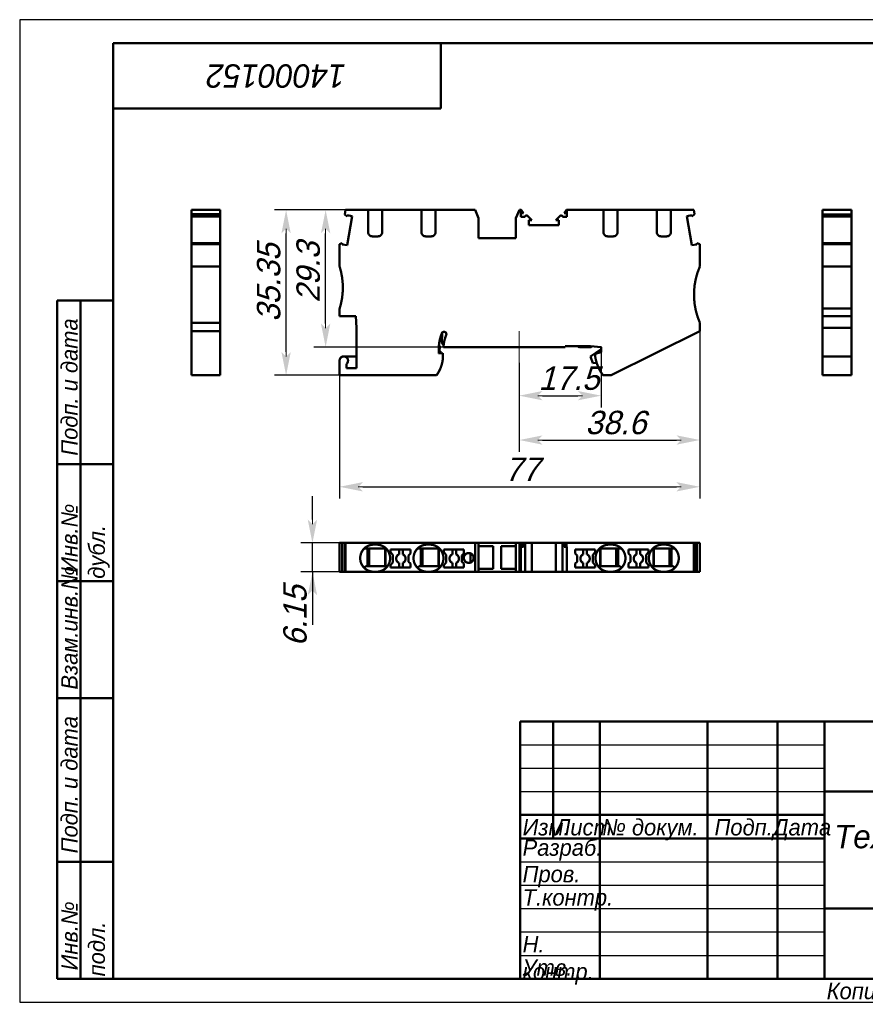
# Model space of a CAD drawing. Header units: millimetres. Extents: x 0 to 297, y 0 to 210.
# Tile 1 of 2: x 0 to 181, y 0 to 210. Entities that reach past the tile are written whole.
import ezdxf

# ---------------------------------------------------------------- set-up
doc = ezdxf.new("R2010")
doc.units = ezdxf.units.MM
doc.styles.add('TextStyle_1', font='T-FLEX Type A.TTF', dxfattribs={"oblique": 15, "height": 5})
doc.dimstyles.new('DIM_ST_1', dxfattribs={"dimtxt": 5, "dimasz": 5, "dimexe": 2.5, "dimexo": 0, "dimtad": 1, "dimrnd": 0.01, "dimdsep": 46, "dimtxsty": 'TextStyle_1', "dimblk": 'Arrow_3_C7_Status', "dimcen": 0.09, "dimclrd": 7, "dimclre": 7, "dimclrt": 7, "dimazin": 0, "dimtfac": 1, "dimtdec": 0, "dimtmove": 0, "dimatfit": 0, "dimldrblk": 'NONE', "dimfxl": 1, "dimtvp": 1, "dimtolj": 1, "dimarcsym": 0})
doc.dimstyles.new('DIM_ST_2', dxfattribs={"dimtxt": 5, "dimasz": 5, "dimexe": 2.5, "dimexo": 0, "dimtad": 1, "dimrnd": 0.01, "dimdsep": 46, "dimtxsty": 'TextStyle_1', "dimblk": 'Arrow_3_C7_Status', "dimcen": 0.09, "dimclrd": 7, "dimclre": 7, "dimclrt": 7, "dimazin": 0, "dimtfac": 1, "dimtdec": 0, "dimtmove": 0, "dimatfit": 0, "dimldrblk": 'NONE', "dimfxl": 1, "dimtvp": 1, "dimtolj": 1, "dimarcsym": 0})

# ---------------------------------------------------------------- blocks, each defined once
blk = doc.blocks.new('Arrow_3_C7_Status')
at = {"color": 7, "lineweight": 0, "flags": 128}
blk.add_lwpolyline([(-1, 0), (-0.8, 0)], dxfattribs=at)
at = {"color": 7}
blk.add_solid([(-1, -0.2), (0, 0), (-0.8, 0), (-1, 0.2)], dxfattribs=at)
blk = doc.blocks.new('*D5')
at = {"color": 7, "lineweight": -2}
for p, q in [((145.38, 145.23), (145.38, 117.65)), ((106.78, 136.67), (106.78, 117.65)), ((111.78, 120.15), (140.38, 120.15))]:
    blk.add_line(p, q, dxfattribs=at)
at = {"layer": 'Defpoints', "color": 0}
for p in [(145.38, 145.23), (106.78, 136.67), (145.38, 120.15)]:
    blk.add_point(p, dxfattribs=at)
at = {"color": 7, "lineweight": -2, "xscale": 5, "yscale": 5, "zscale": 5}
for p, rotation in [((106.78, 120.15), 180), ((145.38, 120.15), 360)]:
    blk.add_blockref('Arrow_3_C7_Status', p, dxfattribs=dict(at, rotation=rotation))
blk = doc.blocks.new('_None')
blk = doc.blocks.new('*D6')
at = {"color": 7, "lineweight": -2}
for p, q in [((77.48, 169.33), (54.45, 169.33)), ((56.95, 138.98), (56.95, 164.33)), ((68.38, 133.98), (54.45, 133.98))]:
    blk.add_line(p, q, dxfattribs=at)
at = {"layer": 'Defpoints', "color": 0}
for p in [(56.95, 169.33), (77.48, 169.33), (68.38, 133.98)]:
    blk.add_point(p, dxfattribs=at)
at = {"color": 7, "lineweight": -2, "xscale": 5, "yscale": 5, "zscale": 5}
for p, rotation in [((56.95, 169.33), 89.99999999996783), ((56.95, 133.98), 269.9999999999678)]:
    blk.add_blockref('Arrow_3_C7_Status', p, dxfattribs=dict(at, rotation=rotation))
blk = doc.blocks.new('*D7')
at = {"color": 7, "lineweight": -2}
for p, q in [((88.88, 169.33), (62.9, 169.33)), ((65.4, 145.03), (65.4, 164.33)), ((90.59, 140.03), (62.9, 140.03))]:
    blk.add_line(p, q, dxfattribs=at)
at = {"layer": 'Defpoints', "color": 0}
for p in [(65.4, 169.33), (88.88, 169.33), (90.59, 140.03)]:
    blk.add_point(p, dxfattribs=at)
at = {"color": 7, "lineweight": -2, "xscale": 5, "yscale": 5, "zscale": 5}
for p, rotation in [((65.4, 169.33), 89.99999999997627), ((65.4, 140.03), 269.9999999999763)]:
    blk.add_blockref('Arrow_3_C7_Status', p, dxfattribs=dict(at, rotation=rotation))
blk = doc.blocks.new('*D8')
at = {"color": 7, "lineweight": -2}
for p, q in [((124.28, 140.03), (124.28, 127.13)), ((106.78, 136.67), (106.78, 127.13)), ((111.78, 129.63), (119.28, 129.63))]:
    blk.add_line(p, q, dxfattribs=at)
at = {"layer": 'Defpoints', "color": 0}
for p in [(124.28, 140.03), (106.78, 136.67), (124.28, 129.63)]:
    blk.add_point(p, dxfattribs=at)
at = {"color": 7, "lineweight": -2, "xscale": 5, "yscale": 5, "zscale": 5, "rotation": 180}
blk.add_blockref('Arrow_3_C7_Status', (106.78, 129.63), dxfattribs=at)
at = {"color": 7, "lineweight": -2, "xscale": 5, "yscale": 5, "zscale": 5}
blk.add_blockref('Arrow_3_C7_Status', (124.28, 129.63), dxfattribs=at)
blk = doc.blocks.new('*D9')
at = {"color": 7, "lineweight": -2}
for p, q in [((145.38, 143.42), (145.38, 107.65)), ((68.38, 133.98), (68.38, 107.65)), ((73.38, 110.15), (140.38, 110.15))]:
    blk.add_line(p, q, dxfattribs=at)
at = {"layer": 'Defpoints', "color": 0}
for p in [(145.38, 143.42), (68.38, 133.98), (145.38, 110.15)]:
    blk.add_point(p, dxfattribs=at)
at = {"color": 7, "lineweight": -2, "xscale": 5, "yscale": 5, "zscale": 5}
for p, rotation in [((68.38, 110.15), 180), ((145.38, 110.15), 360)]:
    blk.add_blockref('Arrow_3_C7_Status', p, dxfattribs=dict(at, rotation=rotation))
blk = doc.blocks.new('*D10')
at = {"color": 7, "lineweight": -2}
for p, q in [((62.58, 103.14), (62.58, 108.14)), ((69.67, 98.14), (60.08, 98.14)), ((62.58, 91.99), (62.58, 98.14)), ((72.68, 91.99), (60.08, 91.99)), ((62.58, 91.99), (62.58, 80.68)), ((62.58, 86.99), (62.58, 81.99))]:
    blk.add_line(p, q, dxfattribs=at)
at = {"layer": 'Defpoints', "color": 0}
for p in [(62.58, 98.14), (69.67, 98.14), (72.68, 91.99)]:
    blk.add_point(p, dxfattribs=at)
at = {"color": 7, "lineweight": -2, "xscale": 5, "yscale": 5, "zscale": 5}
for p, rotation in [((62.58, 98.14), 270), ((62.58, 91.99), 90)]:
    blk.add_blockref('Arrow_3_C7_Status', p, dxfattribs=dict(at, rotation=rotation))
blk = doc.blocks.new('_FR1Страница_1')
at = {"color": 7, "lineweight": 25, "flags": 128}
for points in [[(0, 210), (0, 0)], [(297, 210), (0, 210)], [(107, 55), (172, 55)], [(107, 50), (172, 50)], [(107, 45), (172, 45)], [(107, 30), (172, 30)], [(107, 25), (172, 25)], [(107, 20), (172, 20)], [(107, 15), (172, 15)], [(107, 10), (172, 10)], [(0, 0), (297, 0)]]:
    blk.add_lwpolyline(points, dxfattribs=at)
at = {"color": 7, "lineweight": 50, "flags": 128}
for points in [[(20, 5), (20, 205)], [(20, 205), (292, 205)], [(90, 191), (90, 205)], [(20, 191), (90, 191)], [(8, 5), (8, 150)], [(8, 150), (20, 150)], [(13, 150), (13, 5)], [(8, 115), (20, 115)], [(8, 90), (20, 90)], [(20, 65), (8, 65)], [(107, 5), (107, 60)], [(107, 60), (292, 60)], [(114, 60), (114, 35)], [(124, 60), (124, 5)], [(147, 60), (147, 5)], [(162, 60), (162, 5)], [(172, 60), (172, 5)], [(172, 45), (292, 45)], [(107, 40), (172, 40)], [(107, 35), (172, 35)], [(8, 30), (20, 30)], [(172, 20), (292, 20)], [(20, 5), (8, 5)], [(292, 5), (20, 5)]]:
    blk.add_lwpolyline(points, dxfattribs=at)
at = {"color": 7}
for s, insert, char_height, width, attachment_point, rotation in [('\\pl0.5;{\\fT-FLEX Type A|b0|i1;\\l14000152 \\P}', (55, 198), 5, 72.5, 5, 180), ('\\pl0.5;{\\fT-FLEX Type A|b0|i1;\\l Подп. и дата\\P}', (8.875, 115), 3.5, 36.75, 1, 90), ('\\pl0.5;{\\fT-FLEX Type A|b0|i1;\\l\\P}', (16.5, 132.5), 3.5, 36.75, 5, 90), ('\\pl0.5;{\\fT-FLEX Type A|b0|i1;\\l Инв.№ дубл.\\P}', (8.875, 90), 3.5, 26.75, 1, 90), ('\\pl0.5;{\\fT-FLEX Type A|b0|i1;\\l\\P}', (16.5, 102.5), 3.5, 26.75, 5, 90), ('\\pl0.5;{\\fT-FLEX Type A|b0|i1;\\l Взам.инв.№\\P}', (8.875, 65), 3.5, 26.75, 1, 90), ('\\pl0.5;{\\fT-FLEX Type A|b0|i1;\\l\\P}', (16.5, 77.5), 3.5, 26.75, 5, 90), ('\\pl0.5;{\\fT-FLEX Type A|b0|i1;\\l Подп. и дата\\P}', (8.875, 30), 3.5, 36.75, 1, 90), ('\\pl0.5;{\\fT-FLEX Type A|b0|i1;\\l\\P}', (16.5, 47.5), 3.5, 36.75, 5, 90), ('\\pl0.5;{\\fT-FLEX Type A|b0|i1;\\l Инв.№ подл.\\P}', (8.875, 5), 3.5, 26.75, 1, 90), ('\\pl0.5;{\\fT-FLEX Type A|b0|i1;\\l\\H0.857143x;\\P}', (16.5, 17.5), 3.5, 26.75, 5, 90)]:
    blk.add_mtext(s, dxfattribs=dict(at, insert=insert, char_height=char_height, width=width, attachment_point=attachment_point, rotation=rotation))
at = {"color": 7, "char_height": 3.5}
for s, insert, width, attachment_point in [('{\\fT-FLEX Type A|b0|i1;\\l\\P}', (110.5, 59.125), 8.75, 2), ('{\\fT-FLEX Type A|b0|i1;\\l\\P}', (114, 59.125), 11.75, 1), ('{\\fT-FLEX Type A|b0|i1;\\l \\P}', (124, 59.125), 24.75, 1), ('{\\fT-FLEX Type A|b0|i1;\\l\\P}', (162, 59.125), 11.75, 1), ('{\\fT-FLEX Type A|b0|i1;\\l\\fT-FLEX Type A|b0|i0;\\P}', (110.5, 54.125), 8.75, 2), ('{\\fT-FLEX Type A|b0|i1;\\l\\P}', (114, 54.125), 11.75, 1), ('{\\fT-FLEX Type A|b0|i1;\\l \\P}', (124, 54.125), 24.75, 1), ('{\\fT-FLEX Type A|b0|i1;\\l\\P}', (162, 54.125), 11.75, 1), ('{\\fT-FLEX Type A|b0|i1;\\l\\P}', (110.5, 49.125), 8.75, 2), ('{\\fT-FLEX Type A|b0|i1;\\l\\P}', (114, 49.125), 11.75, 1), ('{\\fT-FLEX Type A|b0|i1;\\l \\P}', (124, 49.125), 24.75, 1), ('{\\fT-FLEX Type A|b0|i1;\\l\\P}', (162, 49.125), 11.75, 1), ('{\\fT-FLEX Type A|b0|i1;\\l \\P}', (110.5, 44.125), 8.75, 2), ('{\\fT-FLEX Type A|b0|i1;\\l\\P}', (114, 44.125), 11.75, 1), ('{\\fT-FLEX Type A|b0|i1;\\l \\P}', (124, 44.125), 24.75, 1), ('{\\fT-FLEX Type A|b0|i1;\\l\\P}', (162, 44.125), 11.75, 1), ('\\pl0.5;{\\fT-FLEX Type A|b0|i1;\\lИзм.\\H0.857143x;\\P}', (107, 39.125), 8.75, 1), ('\\pl0.5;{\\fT-FLEX Type A|b0|i1;\\lЛист\\fT-FLEX Type A|b0|i0;\\H0.857143x;\\P}', (114, 39.125), 11.75, 1), ('\\pl0.5;{\\fT-FLEX Type A|b0|i1;\\l№ докум.\\P}', (124, 39.125), 24.75, 1), ('\\pl0.5;{\\fT-FLEX Type A|b0|i1;\\lПодп.\\P}', (154.5, 39.125), 16.75, 2), ('\\pl0.5;{\\fT-FLEX Type A|b0|i1;\\lДата\\fT-FLEX Type A|b0|i0;\\H0.857143x;\\P}', (167, 39.125), 11.75, 2), ('\\pl0.5;{\\fT-FLEX Type A|b0|i1;\\lРазраб.\\P}', (107, 32.5), 18.75, 4), ('\\pl0.5;{\\fT-FLEX Type A|b0|i1;\\l\\P}', (124, 34.125), 24.75, 1), ('\\pl0.5;{\\fT-FLEX Type A|b0|i1;\\l\\H0.857143x;\\P}', (162, 34.125), 11.75, 1), ('\\pl0.5;{\\fT-FLEX Type A|b0|i1;\\lПров.\\P}', (107, 29.125), 18.75, 1), ('\\pl0.5;{\\fT-FLEX Type A|b0|i1;\\l\\P}', (124, 29.125), 24.75, 1), ('\\pl0.5;{\\fT-FLEX Type A|b0|i1;\\l\\P}', (162, 29.125), 11.75, 1), ('\\pl0.5;{\\fT-FLEX Type A|b0|i1;\\lТ.контр.\\P}', (107, 24.125), 18.75, 1), ('\\pl0.5;{\\fT-FLEX Type A|b0|i1;\\l\\P}', (124, 24.125), 24.75, 1), ('\\pl0.5;{\\fT-FLEX Type A|b0|i1;\\l\\H0.857143x;\\P}', (162, 24.125), 11.75, 1), ('\\pl0.5;{\\fT-FLEX Type A|b0|i1;\\l\\P}', (107, 19.125), 18.75, 1), ('\\pl0.5;{\\fT-FLEX Type A|b0|i1;\\l\\P}', (124, 19.125), 24.75, 1), ('\\pl0.5;{\\fT-FLEX Type A|b0|i1;\\l\\P}', (162, 19.125), 11.75, 1), ('\\pl0.5;{\\fT-FLEX Type A|b0|i1;\\lН. контр.\\P}', (107, 14.125), 18.75, 1), ('\\pl0.5;{\\fT-FLEX Type A|b0|i1;\\l\\P}', (124, 14.125), 24.75, 1), ('\\pl0.5;{\\fT-FLEX Type A|b0|i1;\\l\\H0.857143x;\\P}', (162, 14.125), 11.75, 1), ('\\pl0.5;{\\fT-FLEX Type A|b0|i1;\\lУтв.\\P}', (107, 9.125), 18.75, 1), ('\\pl0.5;{\\fT-FLEX Type A|b0|i1;\\l\\P}', (124, 9.125), 24.75, 1), ('\\pl0.5;{\\fT-FLEX Type A|b0|i1;\\l\\H0.857143x;\\P}', (162, 9.125), 11.75, 1), ('\\pl0.5;{\\fT-FLEX Type A|b0|i1;\\lКопировал\\P}', (172, 4.125), 23.566, 1)]:
    blk.add_mtext(s, dxfattribs=dict(at, insert=insert, width=width, attachment_point=attachment_point))
at = {"color": 7, "insert": (207, 32.5), "char_height": 5, "width": 72.5, "attachment_point": 5, "line_spacing_factor": 0.692771}
blk.add_mtext('\\pl0.5;{\\fT-FLEX Type A|b0|i1;\\lТехнический чертеж\\PКНБ 4-4-PE\\P}', dxfattribs=at)
blk = doc.blocks.new('Страница_1')
at = {"color": 7, "lineweight": 50, "flags": 128}
for points in [[(42.876, 169.332), (36.726, 169.332)], [(36.726, 168.402), (36.726, 169.332)], [(36.726, 167.936), (36.726, 168.402)], [(42.876, 168.402), (36.726, 168.402)], [(42.876, 169.332), (42.876, 168.402)], [(42.876, 167.936), (42.876, 168.402)], [(69.673, 169.332), (69.496, 168.329)], [(72.683, 169.332), (69.673, 169.332)], [(72.683, 169.332), (74.483, 169.332)], [(74.483, 169.332), (74.483, 164.582)], [(75.683, 169.332), (74.483, 169.332)], [(75.683, 169.332), (76.283, 169.332)], [(77.483, 169.332), (76.283, 169.332)], [(77.483, 164.582), (77.483, 169.332)], [(77.483, 169.332), (83.733, 169.332)], [(85.883, 169.332), (83.733, 169.332)], [(87.083, 169.332), (85.883, 169.332)], [(85.883, 169.332), (85.883, 164.582)], [(87.083, 169.332), (87.683, 169.332)], [(88.883, 169.332), (87.683, 169.332)], [(88.883, 164.582), (88.883, 169.332)], [(88.883, 169.332), (97.344, 169.332)], [(98.083, 167.582), (97.344, 169.332)], [(106.823, 169.332), (106.083, 167.582)], [(107.133, 169.332), (106.823, 169.332)], [(107.133, 167.832), (107.133, 169.332)], [(107.2, 169.332), (107.133, 169.332)], [(107.133, 168.632), (107.69, 168.632)], [(107.69, 168.632), (107.2, 169.332)], [(116.867, 169.332), (116.377, 168.632)], [(116.377, 168.632), (116.933, 168.632)], [(116.933, 169.332), (116.867, 169.332)], [(116.933, 169.332), (116.933, 167.832)], [(118.533, 169.332), (116.933, 169.332)], [(124.783, 169.332), (118.533, 169.332)], [(124.783, 169.332), (125.983, 169.332)], [(124.783, 164.582), (124.783, 169.332)], [(126.583, 169.332), (125.983, 169.332)], [(126.583, 169.332), (127.783, 169.332)], [(129.583, 169.332), (127.783, 169.332)], [(127.783, 169.332), (127.783, 164.582)], [(129.933, 169.332), (129.583, 169.332)], [(136.183, 169.332), (129.933, 169.332)], [(136.183, 164.582), (136.183, 169.332)], [(136.183, 169.332), (137.383, 169.332)], [(137.983, 169.332), (137.383, 169.332)], [(137.983, 169.332), (139.183, 169.332)], [(139.183, 169.332), (139.183, 164.582)], [(140.983, 169.332), (139.183, 169.332)], [(144.094, 169.332), (140.983, 169.332)], [(143.702, 167.936), (144.258, 168.402)], [(144.258, 168.402), (144.094, 169.332)], [(171.632, 168.329), (171.632, 169.332)], [(171.632, 169.332), (177.782, 169.332)], [(177.782, 169.332), (177.782, 168.329)], [(42.876, 167.936), (36.726, 167.936)], [(36.726, 162.248), (36.726, 167.931)], [(42.876, 162.248), (42.876, 167.931)], [(69.496, 168.329), (69.964, 167.936)], [(69.964, 167.936), (70.012, 168.204)], [(71.066, 168.018), (69.967, 161.789)], [(70.012, 168.204), (71.066, 168.018)], [(98.083, 163.282), (98.083, 167.582)], [(106.083, 167.582), (106.083, 163.282)], [(108.043, 167.832), (107.133, 167.832)], [(109.467, 167.132), (108.555, 168.044)], [(108.858, 166.082), (108.858, 167.132)], [(108.858, 167.132), (109.467, 167.132)], [(115.511, 168.044), (114.599, 167.132)], [(114.599, 167.132), (115.208, 167.132)], [(115.208, 167.132), (115.208, 166.082)], [(116.933, 167.832), (116.024, 167.832)], [(142.601, 168.018), (143.655, 168.204)], [(143.699, 161.789), (142.601, 168.018)], [(143.655, 168.204), (143.702, 167.936)], [(171.632, 168.329), (171.632, 167.936)], [(171.632, 168.329), (177.782, 168.329)], [(171.632, 167.936), (177.782, 167.936)], [(171.632, 162.248), (171.632, 167.931)], [(177.782, 168.329), (177.782, 167.936)], [(177.782, 167.931), (177.782, 162.248)], [(74.483, 164.582), (74.503, 164.403), (74.56, 164.232), (74.65, 164.076), (74.769, 163.941), (74.912, 163.831), (75.072, 163.749), (75.245, 163.699), (75.425, 163.682)], [(76.542, 163.682), (76.721, 163.699), (76.894, 163.749), (77.054, 163.831), (77.197, 163.941), (77.316, 164.076), (77.407, 164.232), (77.464, 164.403), (77.483, 164.582)], [(85.883, 164.582), (85.903, 164.403), (85.96, 164.232), (86.05, 164.076), (86.169, 163.941), (86.312, 163.831), (86.472, 163.749), (86.645, 163.699), (86.825, 163.682)], [(87.942, 163.682), (88.121, 163.699), (88.294, 163.749), (88.454, 163.831), (88.597, 163.941), (88.716, 164.076), (88.807, 164.232), (88.864, 164.403), (88.883, 164.582)], [(115.208, 166.082), (108.858, 166.082)], [(125.725, 163.682), (125.545, 163.699), (125.372, 163.749), (125.212, 163.831), (125.069, 163.941), (124.95, 164.076), (124.86, 164.232), (124.803, 164.403), (124.783, 164.582)], [(127.783, 164.582), (127.764, 164.403), (127.707, 164.232), (127.616, 164.076), (127.497, 163.941), (127.354, 163.831), (127.194, 163.749), (127.021, 163.699), (126.842, 163.682)], [(137.125, 163.682), (136.945, 163.699), (136.772, 163.749), (136.612, 163.831), (136.469, 163.941), (136.35, 164.076), (136.26, 164.232), (136.203, 164.403), (136.183, 164.582)], [(139.183, 164.582), (139.164, 164.403), (139.107, 164.232), (139.016, 164.076), (138.897, 163.941), (138.754, 163.831), (138.594, 163.749), (138.421, 163.699), (138.242, 163.682)], [(36.726, 161.997), (36.726, 162.243)], [(42.876, 162.243), (36.726, 162.243)], [(42.876, 161.997), (42.876, 162.243)], [(68.96, 162.243), (68.383, 162.033)], [(68.913, 161.975), (68.96, 162.243)], [(75.683, 163.682), (75.425, 163.682)], [(75.683, 163.682), (76.283, 163.682)], [(75.683, 163.682), (76.283, 163.682)], [(76.542, 163.682), (76.283, 163.682)], [(76.632, 163.682), (76.283, 163.682)], [(87.083, 163.682), (86.825, 163.682)], [(87.083, 163.682), (87.683, 163.682)], [(87.083, 163.682), (87.683, 163.682)], [(87.942, 163.682), (87.683, 163.682)], [(88.032, 163.682), (87.683, 163.682)], [(106.083, 163.282), (98.083, 163.282)], [(125.725, 163.682), (125.983, 163.682)], [(125.725, 163.682), (125.983, 163.682)], [(126.583, 163.682), (125.983, 163.682)], [(126.583, 163.682), (125.983, 163.682)], [(126.583, 163.682), (126.842, 163.682)], [(137.125, 163.682), (137.383, 163.682)], [(137.125, 163.682), (137.383, 163.682)], [(137.983, 163.682), (137.383, 163.682)], [(137.983, 163.682), (137.383, 163.682)], [(137.983, 163.682), (138.242, 163.682)], [(144.706, 162.243), (144.753, 161.975)], [(145.383, 161.997), (144.706, 162.243)], [(171.632, 162.033), (171.632, 162.243)], [(171.632, 162.243), (177.782, 162.243)], [(177.782, 162.243), (177.782, 162.033)], [(36.726, 157.232), (36.726, 161.997)], [(42.876, 161.997), (36.726, 161.997)], [(42.876, 161.997), (42.876, 157.232)], [(68.383, 162.033), (68.383, 157.232)], [(69.967, 161.789), (68.913, 161.975)], [(144.753, 161.975), (143.699, 161.789)], [(145.383, 157.232), (145.383, 161.997)], [(171.632, 162.033), (177.782, 162.033)], [(171.632, 162.033), (171.632, 157.232)], [(177.782, 162.033), (177.782, 157.232)], [(42.876, 157.232), (36.726, 157.232)], [(36.726, 157.232), (36.726, 145.232)], [(42.876, 157.232), (42.876, 145.232)], [(171.632, 152.732), (171.632, 157.232)], [(171.632, 157.232), (177.782, 157.232)], [(177.782, 152.732), (177.782, 157.232)], [(42.876, 155.05), (42.876, 155.204)], [(42.876, 154.618), (42.876, 154.65)], [(171.632, 148.232), (171.632, 152.732)], [(177.782, 148.232), (177.782, 152.732)], [(68.383, 148.232), (68.383, 146.632)], [(171.632, 148.232), (171.632, 146.632)], [(171.632, 148.232), (177.782, 148.232)], [(177.782, 148.232), (177.782, 146.632)], [(36.726, 143.417), (36.726, 145.232)], [(42.876, 145.232), (36.726, 145.232)], [(42.876, 145.232), (42.876, 143.417)], [(68.383, 146.632), (71.885, 146.632)], [(71.885, 146.632), (71.983, 144.132)], [(145.383, 143.417), (145.383, 145.232)], [(171.632, 146.632), (177.782, 146.632)], [(171.632, 144.132), (171.632, 146.632)], [(177.782, 146.632), (177.782, 144.132)], [(42.876, 143.417), (36.726, 143.417)], [(36.726, 133.982), (36.726, 143.417)], [(42.876, 133.982), (42.876, 143.417)], [(71.983, 144.132), (71.983, 135.532)], [(126.454, 133.982), (145.383, 143.417)], [(171.632, 144.132), (177.782, 144.132)], [(171.632, 144.132), (171.632, 138.032)], [(177.782, 144.132), (177.782, 138.037)], [(90.268, 140.885), (90.323, 143.102)], [(89.583, 138.653), (89.583, 139.732)], [(89.833, 140.203), (89.613, 140.433)], [(89.737, 139.1), (89.833, 140.203)], [(89.737, 139.1), (90.083, 138.832)], [(90.622, 140.481), (90.268, 140.885)], [(90.589, 140.032), (116.583, 140.032)], [(116.583, 140.032), (116.583, 140.232)], [(116.583, 140.232), (121.997, 140.232)], [(119.683, 140.032), (119.337, 140.232)], [(119.683, 140.032), (122.158, 140.032)], [(121.997, 140.232), (124.283, 140.032)], [(124.283, 139.564), (122.022, 137.98)], [(122.158, 140.032), (122.438, 140.193)], [(124.283, 138.932), (122.983, 138.583)], [(124.228, 140.036), (124.283, 139.723)], [(124.283, 140.032), (124.283, 138.932)], [(68.383, 137.132), (68.383, 133.982)], [(71.983, 138.032), (69.283, 138.032)], [(90.483, 138.732), (89.583, 138.653)], [(90.083, 138.755), (90.083, 138.832)], [(90.083, 138.697), (90.083, 138.755)], [(90.483, 138.175), (90.483, 138.732)], [(122.519, 136.613), (122.022, 137.98)], [(122.983, 138.583), (122.983, 138.132)], [(171.632, 138.032), (171.632, 137.132)], [(171.632, 138.032), (173.232, 138.032)], [(171.632, 137.132), (171.632, 133.982)], [(177.782, 138.032), (173.235, 138.032)], [(177.782, 138.032), (177.782, 137.132)], [(177.782, 137.132), (177.782, 133.982)], [(69.883, 136.461), (69.883, 135.532)], [(69.883, 135.532), (71.983, 135.532)], [(122.519, 136.613), (123.323, 136.672)], [(42.876, 133.982), (36.726, 133.982)], [(68.383, 133.982), (89.088, 133.982)], [(124.678, 133.982), (126.454, 133.982)], [(171.632, 133.982), (177.782, 133.982)], [(68.383, 98.144), (68.383, 91.994)], [(68.383, 98.144), (68.96, 98.144)], [(68.96, 98.144), (68.96, 91.994)], [(69.491, 98.144), (68.965, 98.144)], [(69.496, 98.144), (69.496, 91.994)], [(69.496, 98.144), (69.673, 98.144)], [(69.673, 98.144), (69.673, 91.994)], [(72.683, 98.144), (69.673, 98.144)], [(83.733, 98.144), (72.683, 98.144)], [(73.683, 96.994), (76.283, 96.994)], [(74.333, 96.994), (74.333, 93.194)], [(74.483, 96.994), (74.483, 93.194)], [(74.733, 93.194), (74.733, 96.994)], [(75.683, 97.794), (76.283, 97.794)], [(78.221, 96.994), (76.283, 96.994)], [(78.114, 96.994), (78.114, 93.194)], [(97.344, 98.144), (83.733, 98.144)], [(85.083, 96.994), (87.683, 96.994)], [(85.733, 96.994), (85.733, 93.194)], [(85.883, 96.994), (85.883, 93.194)], [(86.133, 93.194), (86.133, 96.994)], [(87.083, 97.794), (87.683, 97.794)], [(89.621, 96.994), (87.683, 96.994)], [(89.514, 96.994), (89.514, 93.194)], [(97.344, 98.144), (98.083, 98.144)], [(97.344, 98.144), (97.344, 91.994)], [(98.083, 98.144), (98.083, 91.994)], [(106.083, 98.144), (98.083, 98.144)], [(101.233, 97.494), (98.083, 97.494)], [(101.233, 92.644), (101.233, 97.494)], [(106.083, 97.494), (102.933, 97.494)], [(102.933, 97.494), (102.933, 92.644)], [(106.083, 98.144), (106.823, 98.144)], [(106.083, 98.144), (106.083, 91.994)], [(106.823, 98.144), (106.823, 91.994)], [(107.2, 98.144), (106.823, 98.144)], [(107.133, 91.994), (107.133, 97.344)], [(107.2, 97.344), (107.133, 97.344)], [(107.2, 98.144), (107.2, 97.344)], [(107.69, 98.144), (107.2, 98.144)], [(107.69, 97.344), (107.2, 97.344)], [(107.69, 98.144), (107.69, 97.344)], [(108.043, 98.144), (107.695, 98.144)], [(108.043, 98.144), (108.043, 91.994)], [(108.555, 98.144), (108.043, 98.144)], [(109.467, 98.144), (108.555, 98.144)], [(109.467, 98.144), (109.467, 91.994)], [(114.594, 98.144), (109.472, 98.144)], [(114.599, 98.144), (114.599, 91.994)], [(114.599, 98.144), (115.511, 98.144)], [(115.511, 98.144), (116.024, 98.144)], [(116.024, 98.144), (116.024, 91.994)], [(116.372, 98.144), (116.024, 98.144)], [(116.867, 98.144), (116.377, 98.144)], [(116.377, 98.144), (116.377, 97.344)], [(116.867, 97.344), (116.377, 97.344)], [(118.533, 98.144), (116.867, 98.144)], [(116.867, 98.144), (116.867, 97.344)], [(116.933, 97.344), (116.867, 97.344)], [(116.933, 97.344), (116.933, 91.994)], [(118.533, 98.144), (129.583, 98.144)], [(124.045, 96.994), (125.983, 96.994)], [(124.153, 96.994), (124.153, 93.194)], [(126.583, 97.794), (125.983, 97.794)], [(128.583, 96.994), (125.983, 96.994)], [(127.533, 93.194), (127.533, 96.994)], [(127.783, 96.994), (127.783, 93.194)], [(127.933, 96.994), (127.933, 93.194)], [(129.933, 98.144), (129.583, 98.144)], [(129.933, 98.144), (140.983, 98.144)], [(135.445, 96.994), (137.383, 96.994)], [(135.553, 96.994), (135.553, 93.194)], [(137.983, 97.794), (137.383, 97.794)], [(139.983, 96.994), (137.383, 96.994)], [(138.933, 93.194), (138.933, 96.994)], [(139.183, 96.994), (139.183, 93.194)], [(139.333, 96.994), (139.333, 93.194)], [(144.094, 98.144), (140.983, 98.144)], [(144.094, 98.144), (144.094, 91.994)], [(144.094, 98.144), (144.258, 98.144)], [(144.258, 98.144), (144.258, 91.994)], [(144.263, 98.144), (144.701, 98.144)], [(145.383, 98.144), (144.706, 98.144)], [(144.706, 98.144), (144.706, 91.994)], [(145.383, 98.144), (145.383, 91.994)], [(83.533, 96.719), (79.233, 96.719)], [(79.233, 96.719), (79.233, 96.208)], [(79.233, 96.208), (79.733, 95.612)], [(79.733, 95.612), (79.733, 93.976)], [(81.083, 95.71), (81.083, 96.719)], [(81.883, 95.71), (81.883, 96.719)], [(83.133, 95.501), (83.533, 95.901)], [(83.133, 94.14), (83.133, 95.501)], [(83.533, 95.901), (83.533, 96.719)], [(90.633, 96.719), (90.633, 96.208)], [(94.933, 96.719), (90.633, 96.719)], [(90.633, 96.208), (91.133, 95.612)], [(91.133, 95.612), (91.133, 93.976)], [(92.483, 95.71), (92.483, 96.719)], [(93.283, 95.71), (93.283, 96.719)], [(94.533, 95.501), (94.933, 95.901)], [(94.533, 94.14), (94.533, 95.501)], [(94.933, 95.901), (94.933, 96.719)], [(96.36, 93.964), (96.36, 95.924)], [(118.733, 95.901), (118.733, 96.719)], [(118.733, 96.719), (123.033, 96.719)], [(119.133, 95.501), (118.733, 95.901)], [(119.133, 94.14), (119.133, 95.501)], [(120.451, 95.71), (120.451, 96.719)], [(121.251, 96.719), (121.251, 95.71)], [(123.033, 96.208), (122.533, 95.612)], [(122.533, 95.612), (122.533, 93.976)], [(123.033, 96.719), (123.033, 96.208)], [(130.133, 95.901), (130.133, 96.719)], [(130.133, 96.719), (134.433, 96.719)], [(130.533, 95.501), (130.133, 95.901)], [(130.533, 94.14), (130.533, 95.501)], [(131.851, 95.71), (131.851, 96.719)], [(132.651, 96.719), (132.651, 95.71)], [(134.433, 96.208), (133.933, 95.612)], [(133.933, 95.612), (133.933, 93.976)], [(134.433, 96.719), (134.433, 96.208)], [(73.633, 92.843), (73.983, 93.194)], [(76.283, 93.194), (73.983, 93.194)], [(78.217, 93.194), (76.283, 93.194)], [(79.733, 93.976), (79.233, 93.38)], [(79.233, 93.38), (79.233, 92.869)], [(79.233, 92.869), (83.533, 92.869)], [(81.083, 93.877), (81.083, 92.869)], [(81.883, 92.869), (81.883, 93.877)], [(83.533, 93.74), (83.133, 94.14)], [(83.533, 92.869), (83.533, 93.74)], [(85.033, 92.843), (85.383, 93.194)], [(87.683, 93.194), (85.383, 93.194)], [(89.617, 93.194), (87.683, 93.194)], [(91.133, 93.976), (90.633, 93.38)], [(90.633, 93.38), (90.633, 92.869)], [(90.633, 92.869), (94.933, 92.869)], [(92.483, 93.877), (92.483, 92.869)], [(93.283, 92.869), (93.283, 93.877)], [(94.933, 93.74), (94.533, 94.14)], [(94.933, 92.869), (94.933, 93.74)], [(98.083, 92.644), (101.233, 92.644)], [(102.933, 92.644), (106.083, 92.644)], [(118.733, 93.74), (119.133, 94.14)], [(118.733, 92.869), (118.733, 93.74)], [(123.033, 92.869), (118.733, 92.869)], [(120.451, 92.869), (120.451, 93.877)], [(121.251, 93.877), (121.251, 92.869)], [(122.533, 93.976), (123.033, 93.38)], [(123.033, 93.38), (123.033, 92.869)], [(124.05, 93.194), (125.983, 93.194)], [(125.983, 93.194), (128.283, 93.194)], [(128.634, 92.843), (128.283, 93.194)], [(130.133, 93.74), (130.533, 94.14)], [(130.133, 92.869), (130.133, 93.74)], [(134.433, 92.869), (130.133, 92.869)], [(131.851, 92.869), (131.851, 93.877)], [(132.651, 93.877), (132.651, 92.869)], [(133.933, 93.976), (134.433, 93.38)], [(134.433, 93.38), (134.433, 92.869)], [(135.45, 93.194), (137.383, 93.194)], [(137.383, 93.194), (139.683, 93.194)], [(140.034, 92.843), (139.683, 93.194)], [(68.96, 91.994), (68.383, 91.994)], [(69.491, 91.994), (68.965, 91.994)], [(69.673, 91.994), (69.496, 91.994)], [(72.683, 91.994), (69.673, 91.994)], [(72.683, 91.994), (74.483, 91.994)], [(74.483, 91.994), (74.483, 92.254)], [(74.483, 91.994), (75.425, 91.994)], [(75.683, 91.994), (75.425, 91.994)], [(75.683, 91.994), (76.283, 91.994)], [(76.542, 91.994), (76.283, 91.994)], [(76.542, 91.994), (77.483, 91.994)], [(77.483, 92.254), (77.483, 91.994)], [(77.483, 91.994), (83.733, 91.994)], [(85.883, 91.994), (83.733, 91.994)], [(85.883, 91.994), (85.883, 92.254)], [(85.883, 91.994), (86.825, 91.994)], [(87.083, 91.994), (86.825, 91.994)], [(87.083, 91.994), (87.683, 91.994)], [(87.942, 91.994), (87.683, 91.994)], [(87.942, 91.994), (88.883, 91.994)], [(88.883, 92.254), (88.883, 91.994)], [(88.883, 91.994), (97.344, 91.994)], [(98.083, 91.994), (97.344, 91.994)], [(106.083, 91.994), (98.083, 91.994)], [(106.823, 91.994), (106.083, 91.994)], [(107.133, 91.994), (106.823, 91.994)], [(108.043, 91.994), (107.133, 91.994)], [(108.555, 91.994), (108.043, 91.994)], [(109.467, 91.994), (108.555, 91.994)], [(114.594, 91.994), (109.472, 91.994)], [(115.511, 91.994), (114.599, 91.994)], [(115.511, 91.994), (116.024, 91.994)], [(116.933, 91.994), (116.024, 91.994)], [(118.533, 91.994), (116.933, 91.994)], [(124.783, 91.994), (118.533, 91.994)], [(124.783, 92.254), (124.783, 91.994)], [(125.725, 91.994), (124.783, 91.994)], [(125.725, 91.994), (125.983, 91.994)], [(126.583, 91.994), (125.983, 91.994)], [(126.583, 91.994), (126.842, 91.994)], [(127.783, 91.994), (126.842, 91.994)], [(127.783, 91.994), (127.783, 92.254)], [(129.583, 91.994), (127.783, 91.994)], [(129.933, 91.994), (129.583, 91.994)], [(136.183, 91.994), (129.933, 91.994)], [(136.183, 92.254), (136.183, 91.994)], [(137.125, 91.994), (136.183, 91.994)], [(137.125, 91.994), (137.383, 91.994)], [(137.983, 91.994), (137.383, 91.994)], [(137.983, 91.994), (138.242, 91.994)], [(139.183, 91.994), (138.242, 91.994)], [(139.183, 91.994), (139.183, 92.254)], [(140.983, 91.994), (139.183, 91.994)], [(144.094, 91.994), (140.983, 91.994)], [(144.258, 91.994), (144.094, 91.994)], [(144.701, 91.994), (144.263, 91.994)], [(145.383, 91.994), (144.706, 91.994)]]:
    blk.add_lwpolyline(points, dxfattribs=at)
at = {"color": 7, "linetype": 'Continuous', "lineweight": 50, "const_width": 0.5}
for points in [[(108.555, 168.044, 0.6681786), (108.043, 167.832, 0.6681786)], [(116.024, 167.832, 0.6681786), (115.511, 168.044, 0.6681786)], [(69.074, 152.732, 0.0763208), (68.383, 157.232, 0.0763208)], [(145.383, 157.232, 0.2087122), (145.383, 145.232, 0.2087122)], [(68.383, 148.232, 0.0763208), (69.074, 152.732, 0.0763208)], [(90.242, 142.972, 0.1005988), (89.583, 139.732, 0.1005988)], [(91.202, 142.777, 0.8171917), (90.242, 142.972, 0.8171917)], [(91.162, 142.581, 0.0902283), (90.589, 140.032, 0.0902283)], [(91.162, 142.581, 0.1005988), (91.202, 142.777, 0.1005988)], [(70.183, 137.132, 1), (68.383, 137.132, 1)], [(69.883, 136.461, 0.2134217), (70.183, 137.132, 0.2134217)], [(89.088, 133.982, 0.1619815), (90.483, 138.175, 0.1619815)], [(122.983, 138.132, 0.1196559), (124.678, 133.982, 0.1196559)], [(75.683, 97.794, 0.8065861), (74.483, 92.254, 0.8065861)], [(79.183, 94.894, 0.4142132), (76.283, 97.794, 0.4142132)], [(78.221, 96.994, 0.0028392), (78.207, 94.894, 0.0028392)], [(87.083, 97.794, 0.8065861), (85.883, 92.254, 0.8065861)], [(90.583, 94.894, 0.4142132), (87.683, 97.794, 0.4142132)], [(89.621, 96.994, 0.0028392), (89.607, 94.894, 0.0028392)], [(125.983, 97.794, 0.4142136), (123.083, 94.894, 0.4142136)], [(124.06, 94.894, 0.0028389), (124.045, 96.994, 0.0028389)], [(127.783, 92.254, 0.8065861), (126.583, 97.794, 0.8065861)], [(137.383, 97.794, 0.4142136), (134.483, 94.894, 0.4142136)], [(135.46, 94.894, 0.0028389), (135.445, 96.994, 0.0028389)], [(139.183, 92.254, 0.8065861), (137.983, 97.794, 0.8065861)], [(77.483, 92.254, 0.2941106), (79.183, 94.894, 0.2941106)], [(78.207, 94.894, 0.0025558), (78.217, 93.194, 0.0025558)], [(81.083, 95.71, 0.6546537), (81.083, 93.877, 0.6546537)], [(81.883, 93.877, 0.6546537), (81.883, 95.71, 0.6546537)], [(88.883, 92.254, 0.2941106), (90.583, 94.894, 0.2941106)], [(89.607, 94.894, 0.0025558), (89.617, 93.194, 0.0025558)], [(92.483, 95.71, 0.6546537), (92.483, 93.877, 0.6546537)], [(93.283, 93.877, 0.6546537), (93.283, 95.71, 0.6546537)], [(97.033, 94.944, 1), (94.933, 94.944, 1)], [(94.933, 94.944, 1), (97.033, 94.944, 1)], [(120.451, 95.71, 0.6546537), (120.451, 93.877, 0.6546537)], [(121.851, 94.794, 0.2982166), (121.251, 95.71, 0.2982166)], [(121.251, 93.877, 0.2982166), (121.851, 94.794, 0.2982166)], [(123.083, 94.894, 0.2941106), (124.783, 92.254, 0.2941106)], [(124.05, 93.194, 0.0025559), (124.06, 94.894, 0.0025559)], [(131.851, 95.71, 0.6546537), (131.851, 93.877, 0.6546537)], [(133.251, 94.794, 0.2982166), (132.651, 95.71, 0.2982166)], [(132.651, 93.877, 0.2982166), (133.251, 94.794, 0.2982166)], [(134.483, 94.894, 0.2941106), (136.183, 92.254, 0.2941106)], [(135.45, 93.194, 0.0025559), (135.46, 94.894, 0.0025559)], [(74.483, 92.254, 0.0843047), (75.422, 92.005, 0.0843047)], [(75.422, 92.005, 0.0225521), (75.683, 91.994, 0.0225521)], [(76.283, 91.994, 0.0225521), (76.544, 92.005, 0.0225521)], [(76.544, 92.005, 0.0842427), (77.483, 92.254, 0.0842427)], [(85.883, 92.254, 0.0843047), (86.822, 92.005, 0.0843047)], [(86.822, 92.005, 0.0225521), (87.083, 91.994, 0.0225521)], [(87.683, 91.994, 0.0225521), (87.944, 92.005, 0.0225521)], [(87.944, 92.005, 0.0842427), (88.883, 92.254, 0.0842427)], [(124.783, 92.254, 0.0843047), (125.722, 92.005, 0.0843047)], [(125.722, 92.005, 0.0225521), (125.983, 91.994, 0.0225521)], [(126.583, 91.994, 0.0225521), (126.844, 92.005, 0.0225521)], [(126.844, 92.005, 0.0842424), (127.783, 92.254, 0.0842424)], [(136.183, 92.254, 0.0843047), (137.122, 92.005, 0.0843047)], [(137.122, 92.005, 0.0225521), (137.383, 91.994, 0.0225521)], [(137.983, 91.994, 0.0225521), (138.244, 92.005, 0.0225521)], [(138.244, 92.005, 0.0842424), (139.183, 92.254, 0.0842424)]]:
    blk.add_lwpolyline(points, format="xyb", dxfattribs=at)
at = {"color": 7, "lineweight": 18, "flags": 128}
blk.add_lwpolyline([(106.783, 143.437), (106.783, 136.667)], dxfattribs=at)
blk.add_lwpolyline([(106.783, 143.437), (106.783, 136.667)], dxfattribs=at)
blk.add_blockref('_FR1Страница_1', (0, 0))
at = {"color": 7, "style": 'TextStyle_1', "oblique": 15}
for s, p in [('35.35', (55.703, 145.402)), ('29.3', (64.153, 149.502)), ('6.15', (61.333, 76.034))]:
    blk.add_text(s, height=5, rotation=90, dxfattribs=at).set_placement(p)
for s, p in [('17.5', (110.888, 130.877)), ('38.6', (120.903, 121.397)), ('77', (103.668, 111.397))]:
    blk.add_text(s, height=5, dxfattribs=at).set_placement(p)
for base, p1, p2, dimstyle, picture, middle in [((56.953, 169.332), (68.383, 133.982), (77.483, 169.332), 'DIM_ST_2', '*D6', (56.953, 151.657)), ((65.403, 169.332), (90.589, 140.032), (88.883, 169.332), 'DIM_ST_2', '*D7', (65.403, 154.682)), ((62.583, 98.144), (72.683, 91.994), (69.673, 98.144), 'DIM_ST_1', '*D10', (62.583, 80.679))]:
    dim = blk.add_linear_dim(base=base, p1=p1, p2=p2, angle=90, text=' ', dimstyle=dimstyle)
    dim.commit()
    dim.dimension.update_dxf_attribs({"geometry": picture, "text_midpoint": middle, "dimtype": 160})
for base, p1, p2, picture, middle in [((145.383, 120.147), (106.783, 136.667), (145.383, 145.232), '*D5', (126.083, 120.147)), ((145.383, 110.147), (68.383, 133.982), (145.383, 143.417), '*D9', (106.883, 110.147)), ((124.283, 129.627), (106.783, 136.667), (124.283, 140.032), '*D8', (115.533, 129.627))]:
    dim = blk.add_linear_dim(base=base, p1=p1, p2=p2, text=' ', dimstyle='DIM_ST_1')
    dim.commit()
    dim.dimension.update_dxf_attribs({"geometry": picture, "text_midpoint": middle, "dimtype": 160})

msp = doc.modelspace()

# ---------------------------------------------------------------- block references
msp.add_blockref('Страница_1', (0, 0))

doc.saveas('drawing.dxf')
